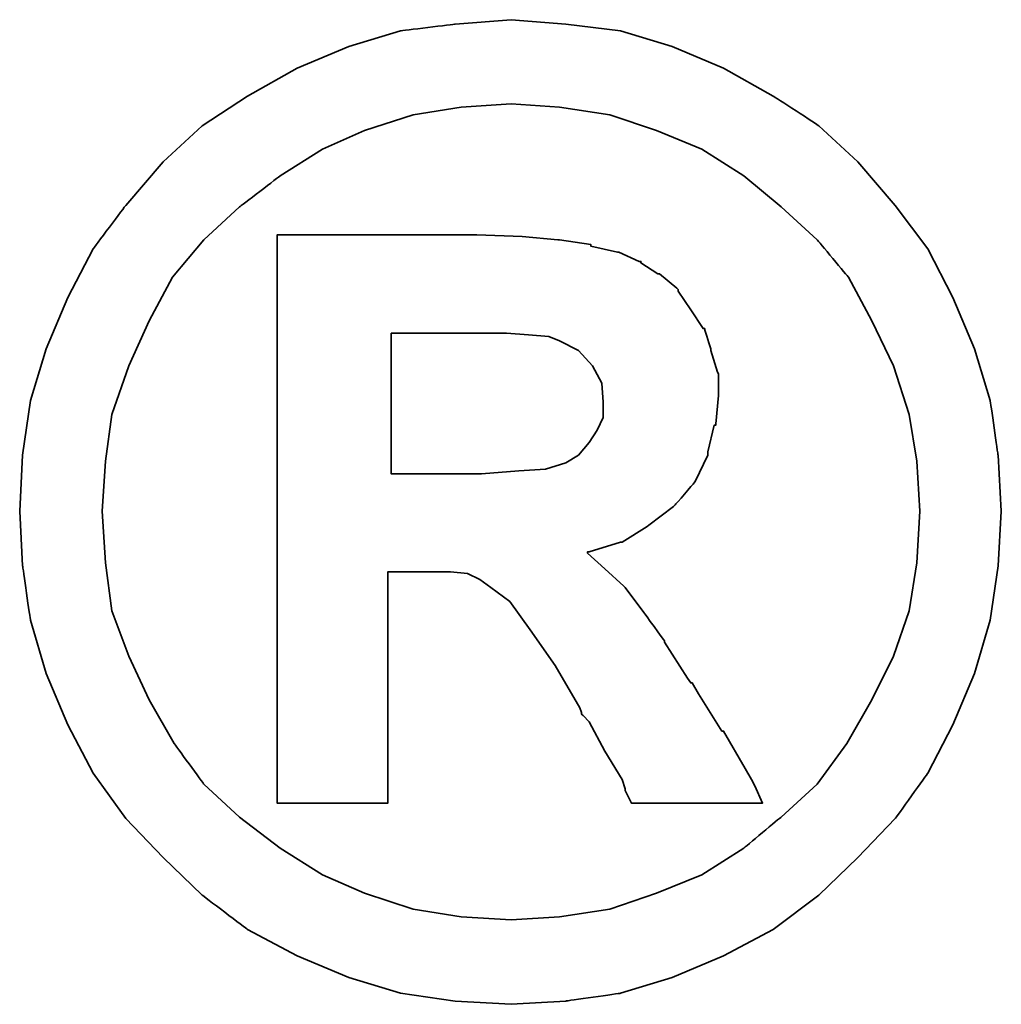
# Model space of a CAD drawing. Header units: millimetres. Extents: x 1396 to 1813, y -216 to -72.
# Tile 49 of 53: x 1735.161 to 1736.144, y -165.581 to -164.594. Entities that reach past the tile are written whole.
import ezdxf

# ---------------------------------------------------------------- set-up
doc = ezdxf.new("R2010")
doc.units = ezdxf.units.MM
doc.layers.add('DIM', color=4, linetype='CONTINUOUS')
doc.layers.add('layer 1', color=7, linetype='CONTINUOUS')

# ---------------------------------------------------------------- blocks, each defined once
blk = doc.blocks.new('TBI MOTION logo(完整正式版)')
at = {"layer": 'layer 1', "color": 22, "lineweight": 35}
for points, knots in [([(81.20634, 4.98624), (81.20634, 4.98624), (81.18649, 5.32862), (81.18649, 5.32862), (81.18649, 5.32862), (81.18649, 5.32862), (81.13886, 5.66206), (81.13886, 5.66206), (81.13886, 5.66206), (81.13886, 5.66206), (81.04359, 5.97764), (81.04359, 5.97764), (81.04359, 5.97764), (81.04359, 5.97764), (80.91061, 6.29124), (80.91061, 6.29124), (80.91061, 6.29124), (80.91061, 6.29124), (80.75778, 6.58697), (80.75778, 6.58697), (80.75778, 6.58697), (80.75778, 6.58697), (80.5593, 6.85294), (80.5593, 6.85294), (80.5593, 6.85294), (80.5593, 6.85294), (80.33105, 7.1189), (80.33105, 7.1189), (80.33105, 7.1189), (80.33105, 7.1189), (80.09287, 7.33921), (80.09287, 7.33921), (80.09287, 7.33921), (80.09287, 7.33921), (79.815, 7.51982), (79.815, 7.51982), (79.815, 7.51982), (79.815, 7.51982), (79.51133, 7.69051), (79.51133, 7.69051), (79.51133, 7.69051), (79.51133, 7.69051), (79.19773, 7.8235), (79.19773, 7.8235), (79.19773, 7.8235), (79.19773, 7.8235), (78.88215, 7.91877), (78.88215, 7.91877), (78.88215, 7.91877), (78.88215, 7.91877), (78.54871, 7.95846), (78.54871, 7.95846), (78.54871, 7.95846), (78.54871, 7.95846), (78.21526, 7.98625), (78.21526, 7.98625), (78.21526, 7.98625), (78.21526, 7.98625), (77.87388, 7.95846), (77.87388, 7.95846), (77.87388, 7.95846), (77.87388, 7.95846), (77.54044, 7.91877), (77.54044, 7.91877), (77.54044, 7.91877), (77.54044, 7.91877), (77.22485, 7.8235), (77.22485, 7.8235), (77.22485, 7.8235), (77.22485, 7.8235), (76.91027, 7.69051), (76.91027, 7.69051), (76.91027, 7.69051), (76.91027, 7.69051), (76.6056, 7.51982), (76.6056, 7.51982), (76.6056, 7.51982), (76.6056, 7.51982), (76.32972, 7.33921), (76.32972, 7.33921), (76.32972, 7.33921), (76.32972, 7.33921), (76.09154, 7.1189), (76.09154, 7.1189), (76.09154, 7.1189), (76.09154, 7.1189), (75.86329, 6.85294), (75.86329, 6.85294), (75.86329, 6.85294), (75.86329, 6.85294), (75.66382, 6.58697), (75.66382, 6.58697), (75.66382, 6.58697), (75.66382, 6.58697), (75.51099, 6.29124), (75.51099, 6.29124), (75.51099, 6.29124), (75.51099, 6.29124), (75.37702, 5.97764), (75.37702, 5.97764), (75.37702, 5.97764), (75.37702, 5.97764), (75.28175, 5.66206), (75.28175, 5.66206), (75.28175, 5.66206), (75.28175, 5.66206), (75.23411, 5.32862), (75.23411, 5.32862), (75.23411, 5.32862), (75.23411, 5.32862), (75.21625, 4.98624), (75.21625, 4.98624), (75.21625, 4.98624), (75.21625, 4.98624), (75.23411, 4.6528), (75.23411, 4.6528), (75.23411, 4.6528), (75.23411, 4.6528), (75.28175, 4.32035), (75.28175, 4.32035), (75.28175, 4.32035), (75.28175, 4.32035), (75.37702, 3.99583), (75.37702, 3.99583), (75.37702, 3.99583), (75.37702, 3.99583), (75.51099, 3.68224), (75.51099, 3.68224), (75.51099, 3.68224), (75.51099, 3.68224), (75.66382, 3.38749), (75.66382, 3.38749), (75.66382, 3.38749), (75.66382, 3.38749), (75.86329, 3.10963), (75.86329, 3.10963), (75.86329, 3.10963), (75.86329, 3.10963), (76.09154, 2.87145), (76.09154, 2.87145), (76.09154, 2.87145), (76.09154, 2.87145), (76.32972, 2.6432), (76.32972, 2.6432), (76.32972, 2.6432), (76.32972, 2.6432), (76.6056, 2.43381), (76.6056, 2.43381), (76.6056, 2.43381), (76.6056, 2.43381), (76.91027, 2.27205), (76.91027, 2.27205), (76.91027, 2.27205), (76.91027, 2.27205), (77.22485, 2.13906), (77.22485, 2.13906), (77.22485, 2.13906), (77.22485, 2.13906), (77.54044, 2.0438), (77.54044, 2.0438), (77.54044, 2.0438), (77.54044, 2.0438), (77.87388, 1.99616), (77.87388, 1.99616), (77.87388, 1.99616), (77.87388, 1.99616), (78.21526, 1.97631), (78.21526, 1.97631), (78.21526, 1.97631), (78.21526, 1.97631), (78.54871, 1.99616), (78.54871, 1.99616), (78.54871, 1.99616), (78.54871, 1.99616), (78.88215, 2.0438), (78.88215, 2.0438), (78.88215, 2.0438), (78.88215, 2.0438), (79.19773, 2.13906), (79.19773, 2.13906), (79.19773, 2.13906), (79.19773, 2.13906), (79.51133, 2.27205), (79.51133, 2.27205), (79.51133, 2.27205), (79.51133, 2.27205), (79.815, 2.43381), (79.815, 2.43381), (79.815, 2.43381), (79.815, 2.43381), (80.09287, 2.6432), (80.09287, 2.6432), (80.09287, 2.6432), (80.09287, 2.6432), (80.33105, 2.87145), (80.33105, 2.87145), (80.33105, 2.87145), (80.33105, 2.87145), (80.5593, 3.10963), (80.5593, 3.10963), (80.5593, 3.10963), (80.5593, 3.10963), (80.75778, 3.38749), (80.75778, 3.38749), (80.75778, 3.38749), (80.75778, 3.38749), (80.91061, 3.68224), (80.91061, 3.68224), (80.91061, 3.68224), (80.91061, 3.68224), (81.04359, 3.99583), (81.04359, 3.99583), (81.04359, 3.99583), (81.04359, 3.99583), (81.13886, 4.32035), (81.13886, 4.32035), (81.13886, 4.32035), (81.13886, 4.32035), (81.18649, 4.6528), (81.18649, 4.6528), (81.18649, 4.6528), (81.18649, 4.6528), (81.20634, 4.98624), (81.20634, 4.98624)], [0, 0, 0, 0, 0.0178571, 0.0178571, 0.0178571, 0.0178572, 0.0357143, 0.0357143, 0.0357143, 0.0357143, 0.0535714, 0.0535714, 0.0535714, 0.0535714, 0.0714286, 0.0714286, 0.0714286, 0.0714286, 0.0892857, 0.0892857, 0.0892857, 0.0892857, 0.1071429, 0.1071429, 0.1071429, 0.1071429, 0.125, 0.125, 0.125, 0.125, 0.1428571, 0.1428571, 0.1428571, 0.1428572, 0.1607143, 0.1607143, 0.1607143, 0.1607143, 0.1785714, 0.1785714, 0.1785714, 0.1785714, 0.1964286, 0.1964286, 0.1964286, 0.1964286, 0.2142857, 0.2142857, 0.2142857, 0.2142857, 0.2321429, 0.2321429, 0.2321429, 0.2321429, 0.25, 0.25, 0.25, 0.25, 0.2678571, 0.2678571, 0.2678571, 0.2678572, 0.2857143, 0.2857143, 0.2857143, 0.2857143, 0.3035714, 0.3035714, 0.3035714, 0.3035714, 0.3214286, 0.3214286, 0.3214286, 0.3214286, 0.3392857, 0.3392857, 0.3392857, 0.3392857, 0.3571429, 0.3571429, 0.3571429, 0.3571429, 0.375, 0.375, 0.375, 0.375, 0.3928571, 0.3928571, 0.3928571, 0.3928572, 0.4107143, 0.4107143, 0.4107143, 0.4107143, 0.4285714, 0.4285714, 0.4285714, 0.4285714, 0.4464286, 0.4464286, 0.4464286, 0.4464286, 0.4642857, 0.4642857, 0.4642857, 0.4642857, 0.4821429, 0.4821429, 0.4821429, 0.4821429, 0.5, 0.5, 0.5, 0.5, 0.5178571, 0.5178571, 0.5178571, 0.5178572, 0.5357143, 0.5357143, 0.5357143, 0.5357143, 0.5535714, 0.5535714, 0.5535714, 0.5535714, 0.5714286, 0.5714286, 0.5714286, 0.5714286, 0.5892857, 0.5892857, 0.5892857, 0.5892857, 0.6071429, 0.6071429, 0.6071429, 0.6071429, 0.625, 0.625, 0.625, 0.625, 0.6428571, 0.6428571, 0.6428571, 0.6428572, 0.6607143, 0.6607143, 0.6607143, 0.6607143, 0.6785714, 0.6785714, 0.6785714, 0.6785714, 0.6964286, 0.6964286, 0.6964286, 0.6964286, 0.7142857, 0.7142857, 0.7142857, 0.7142857, 0.7321429, 0.7321429, 0.7321429, 0.7321429, 0.75, 0.75, 0.75, 0.75, 0.7678571, 0.7678571, 0.7678571, 0.7678572, 0.7857143, 0.7857143, 0.7857143, 0.7857143, 0.8035714, 0.8035714, 0.8035714, 0.8035714, 0.8214286, 0.8214286, 0.8214286, 0.8214286, 0.8392857, 0.8392857, 0.8392857, 0.8392857, 0.8571429, 0.8571429, 0.8571429, 0.8571429, 0.875, 0.875, 0.875, 0.875, 0.8928571, 0.8928571, 0.8928571, 0.8928572, 0.9107143, 0.9107143, 0.9107143, 0.9107143, 0.9285714, 0.9285714, 0.9285714, 0.9285714, 0.9464286, 0.9464286, 0.9464286, 0.9464286, 0.9642857, 0.9642857, 0.9642857, 0.9642857, 0.9821429, 0.9821429, 0.9821429, 0.9821429, 1, 1, 1, 1]), ([(80.71014, 4.98624), (80.71014, 4.98624), (80.69129, 5.29091), (80.69129, 5.29091), (80.69129, 5.29091), (80.69129, 5.29091), (80.64464, 5.57672), (80.64464, 5.57672), (80.64464, 5.57672), (80.64464, 5.57672), (80.54937, 5.87245), (80.54937, 5.87245), (80.54937, 5.87245), (80.54937, 5.87245), (80.41639, 6.14833), (80.41639, 6.14833), (80.41639, 6.14833), (80.41639, 6.14833), (80.27349, 6.41429), (80.27349, 6.41429), (80.27349, 6.41429), (80.27349, 6.41429), (80.08295, 6.64255), (80.08295, 6.64255), (80.08295, 6.64255), (80.08295, 6.64255), (79.86264, 6.84301), (79.86264, 6.84301), (79.86264, 6.84301), (79.86264, 6.84301), (79.63439, 7.03355), (79.63439, 7.03355), (79.63439, 7.03355), (79.63439, 7.03355), (79.37835, 7.1963), (79.37835, 7.1963), (79.37835, 7.1963), (79.37835, 7.1963), (79.10246, 7.30944), (79.10246, 7.30944), (79.10246, 7.30944), (79.10246, 7.30944), (78.81665, 7.40471), (78.81665, 7.40471), (78.81665, 7.40471), (78.81665, 7.40471), (78.511, 7.45234), (78.511, 7.45234), (78.511, 7.45234), (78.511, 7.45234), (78.21526, 7.47219), (78.21526, 7.47219), (78.21526, 7.47219), (78.21526, 7.47219), (77.9106, 7.45234), (77.9106, 7.45234), (77.9106, 7.45234), (77.9106, 7.45234), (77.61685, 7.40471), (77.61685, 7.40471), (77.61685, 7.40471), (77.61685, 7.40471), (77.32012, 7.30944), (77.32012, 7.30944), (77.32012, 7.30944), (77.32012, 7.30944), (77.06309, 7.1963), (77.06309, 7.1963), (77.06309, 7.1963), (77.06309, 7.1963), (76.80606, 7.03355), (76.80606, 7.03355), (76.80606, 7.03355), (76.80606, 7.03355), (76.55797, 6.84301), (76.55797, 6.84301), (76.55797, 6.84301), (76.55797, 6.84301), (76.34063, 6.64255), (76.34063, 6.64255), (76.34063, 6.64255), (76.34063, 6.64255), (76.1491, 6.41429), (76.1491, 6.41429), (76.1491, 6.41429), (76.1491, 6.41429), (76.0062, 6.14833), (76.0062, 6.14833), (76.0062, 6.14833), (76.0062, 6.14833), (75.88314, 5.87245), (75.88314, 5.87245), (75.88314, 5.87245), (75.88314, 5.87245), (75.77794, 5.57672), (75.77794, 5.57672), (75.77794, 5.57672), (75.77794, 5.57672), (75.73924, 5.29091), (75.73924, 5.29091), (75.73924, 5.29091), (75.73924, 5.29091), (75.72039, 4.98624), (75.72039, 4.98624), (75.72039, 4.98624), (75.72039, 4.98624), (75.73924, 4.67165), (75.73924, 4.67165), (75.73924, 4.67165), (75.73924, 4.67165), (75.77794, 4.37791), (75.77794, 4.37791), (75.77794, 4.37791), (75.77794, 4.37791), (75.88314, 4.10102), (75.88314, 4.10102), (75.88314, 4.10102), (75.88314, 4.10102), (76.0062, 3.83407), (76.0062, 3.83407), (76.0062, 3.83407), (76.0062, 3.83407), (76.15902, 3.56811), (76.15902, 3.56811), (76.15902, 3.56811), (76.15902, 3.56811), (76.34063, 3.32001), (76.34063, 3.32001), (76.34063, 3.32001), (76.34063, 3.32001), (76.55797, 3.11955), (76.55797, 3.11955), (76.55797, 3.11955), (76.55797, 3.11955), (76.80606, 2.92901), (76.80606, 2.92901), (76.80606, 2.92901), (76.80606, 2.92901), (77.06309, 2.76725), (77.06309, 2.76725), (77.06309, 2.76725), (77.06309, 2.76725), (77.32012, 2.65412), (77.32012, 2.65412), (77.32012, 2.65412), (77.32012, 2.65412), (77.61685, 2.55786), (77.61685, 2.55786), (77.61685, 2.55786), (77.61685, 2.55786), (77.9106, 2.51022), (77.9106, 2.51022), (77.9106, 2.51022), (77.9106, 2.51022), (78.21526, 2.49137), (78.21526, 2.49137), (78.21526, 2.49137), (78.21526, 2.49137), (78.511, 2.51022), (78.511, 2.51022), (78.511, 2.51022), (78.511, 2.51022), (78.81665, 2.55786), (78.81665, 2.55786), (78.81665, 2.55786), (78.81665, 2.55786), (79.10246, 2.65412), (79.10246, 2.65412), (79.10246, 2.65412), (79.10246, 2.65412), (79.37835, 2.76725), (79.37835, 2.76725), (79.37835, 2.76725), (79.37835, 2.76725), (79.63439, 2.92901), (79.63439, 2.92901), (79.63439, 2.92901), (79.63439, 2.92901), (79.86264, 3.11955), (79.86264, 3.11955), (79.86264, 3.11955), (79.86264, 3.11955), (80.08295, 3.32001), (80.08295, 3.32001), (80.08295, 3.32001), (80.08295, 3.32001), (80.26356, 3.56811), (80.26356, 3.56811), (80.26356, 3.56811), (80.26356, 3.56811), (80.41639, 3.83407), (80.41639, 3.83407), (80.41639, 3.83407), (80.41639, 3.83407), (80.54937, 4.10102), (80.54937, 4.10102), (80.54937, 4.10102), (80.54937, 4.10102), (80.64464, 4.37791), (80.64464, 4.37791), (80.64464, 4.37791), (80.64464, 4.37791), (80.69129, 4.67165), (80.69129, 4.67165), (80.69129, 4.67165), (80.69129, 4.67165), (80.71014, 4.98624), (80.71014, 4.98624)], [0, 0, 0, 0, 0.0192308, 0.0192308, 0.0192308, 0.0192308, 0.0384615, 0.0384615, 0.0384615, 0.0384615, 0.0576923, 0.0576923, 0.0576923, 0.0576923, 0.0769231, 0.0769231, 0.0769231, 0.0769231, 0.0961538, 0.0961538, 0.0961538, 0.0961539, 0.1153846, 0.1153846, 0.1153846, 0.1153846, 0.1346154, 0.1346154, 0.1346154, 0.1346154, 0.1538462, 0.1538462, 0.1538462, 0.1538462, 0.1730769, 0.1730769, 0.1730769, 0.1730769, 0.1923077, 0.1923077, 0.1923077, 0.1923077, 0.2115385, 0.2115385, 0.2115385, 0.2115385, 0.2307692, 0.2307692, 0.2307692, 0.2307692, 0.25, 0.25, 0.25, 0.25, 0.2692308, 0.2692308, 0.2692308, 0.2692308, 0.2884615, 0.2884615, 0.2884615, 0.2884615, 0.3076923, 0.3076923, 0.3076923, 0.3076923, 0.3269231, 0.3269231, 0.3269231, 0.3269231, 0.3461538, 0.3461538, 0.3461538, 0.3461539, 0.3653846, 0.3653846, 0.3653846, 0.3653846, 0.3846154, 0.3846154, 0.3846154, 0.3846154, 0.4038462, 0.4038462, 0.4038462, 0.4038462, 0.4230769, 0.4230769, 0.4230769, 0.4230769, 0.4423077, 0.4423077, 0.4423077, 0.4423077, 0.4615385, 0.4615385, 0.4615385, 0.4615385, 0.4807692, 0.4807692, 0.4807692, 0.4807692, 0.5, 0.5, 0.5, 0.5, 0.5192308, 0.5192308, 0.5192308, 0.5192308, 0.5384615, 0.5384615, 0.5384615, 0.5384615, 0.5576923, 0.5576923, 0.5576923, 0.5576923, 0.5769231, 0.5769231, 0.5769231, 0.5769231, 0.5961538, 0.5961538, 0.5961538, 0.5961539, 0.6153846, 0.6153846, 0.6153846, 0.6153846, 0.6346154, 0.6346154, 0.6346154, 0.6346154, 0.6538462, 0.6538462, 0.6538462, 0.6538462, 0.6730769, 0.6730769, 0.6730769, 0.6730769, 0.6923077, 0.6923077, 0.6923077, 0.6923077, 0.7115385, 0.7115385, 0.7115385, 0.7115385, 0.7307692, 0.7307692, 0.7307692, 0.7307692, 0.75, 0.75, 0.75, 0.75, 0.7692308, 0.7692308, 0.7692308, 0.7692308, 0.7884615, 0.7884615, 0.7884615, 0.7884615, 0.8076923, 0.8076923, 0.8076923, 0.8076923, 0.8269231, 0.8269231, 0.8269231, 0.8269231, 0.8461538, 0.8461538, 0.8461538, 0.8461539, 0.8653846, 0.8653846, 0.8653846, 0.8653846, 0.8846154, 0.8846154, 0.8846154, 0.8846154, 0.9038462, 0.9038462, 0.9038462, 0.9038462, 0.9230769, 0.9230769, 0.9230769, 0.9230769, 0.9423077, 0.9423077, 0.9423077, 0.9423077, 0.9615385, 0.9615385, 0.9615385, 0.9615385, 0.9807692, 0.9807692, 0.9807692, 0.9807692, 1, 1, 1, 1]), ([(76.78721, 3.2823), (76.78721, 3.2823), (76.78721, 3.32001), (76.78721, 3.32001), (76.78721, 3.32001), (76.78721, 3.32001), (76.78721, 3.42422), (76.78721, 3.42422), (76.78721, 3.42422), (76.78721, 3.42422), (76.78721, 3.59689), (76.78721, 3.59689), (76.78721, 3.59689), (76.78721, 3.59689), (76.78721, 3.80529), (76.78721, 3.80529), (76.78721, 3.80529), (76.78721, 3.80529), (76.78721, 4.0524), (76.78721, 4.0524), (76.78721, 4.0524), (76.78721, 4.0524), (76.78721, 4.32035), (76.78721, 4.32035), (76.78721, 4.32035), (76.78721, 4.32035), (76.78721, 4.92868), (76.78721, 4.92868), (76.78721, 4.92868), (76.78721, 4.92868), (76.78721, 5.53801), (76.78721, 5.53801), (76.78721, 5.53801), (76.78721, 5.53801), (76.78721, 5.82482), (76.78721, 5.82482), (76.78721, 5.82482), (76.78721, 5.82482), (76.78721, 6.07291), (76.78721, 6.07291), (76.78721, 6.07291), (76.78721, 6.07291), (76.78721, 6.30017), (76.78721, 6.30017), (76.78721, 6.30017), (76.78721, 6.30017), (76.78721, 6.45399), (76.78721, 6.45399), (76.78721, 6.45399), (76.78721, 6.45399), (76.78721, 6.5572), (76.78721, 6.5572), (76.78721, 6.5572), (76.78721, 6.5572), (76.78721, 6.59689), (76.78721, 6.59689), (76.78721, 6.59689), (76.78721, 6.59689), (76.78721, 6.67232), (76.78721, 6.67232), (76.78721, 6.67232), (76.78721, 6.67232), (76.8537, 6.67232), (76.8537, 6.67232), (76.8537, 6.67232), (76.8537, 6.67232), (76.87355, 6.67232), (76.87355, 6.67232), (76.87355, 6.67232), (76.87355, 6.67232), (76.91027, 6.67232), (76.91027, 6.67232), (76.91027, 6.67232), (76.91027, 6.67232), (77.04424, 6.67232), (77.04424, 6.67232), (77.04424, 6.67232), (77.04424, 6.67232), (77.22485, 6.67232), (77.22485, 6.67232), (77.22485, 6.67232), (77.22485, 6.67232), (77.43524, 6.67232), (77.43524, 6.67232), (77.43524, 6.67232), (77.43524, 6.67232), (77.65357, 6.67232), (77.65357, 6.67232), (77.65357, 6.67232), (77.65357, 6.67232), (77.82625, 6.67232), (77.82625, 6.67232), (77.82625, 6.67232), (77.82625, 6.67232), (77.94037, 6.67232), (77.94037, 6.67232), (77.94037, 6.67232), (77.94037, 6.67232), (77.97709, 6.67232), (77.97709, 6.67232), (77.97709, 6.67232), (77.97709, 6.67232), (77.99694, 6.67232), (77.99694, 6.67232), (77.99694, 6.67232), (77.99694, 6.67232), (78.00686, 6.67232), (78.00686, 6.67232), (78.00686, 6.67232), (78.00686, 6.67232), (78.28275, 6.6624), (78.28275, 6.6624), (78.28275, 6.6624), (78.28275, 6.6624), (78.50107, 6.64255), (78.50107, 6.64255), (78.50107, 6.64255), (78.50107, 6.64255), (78.511, 6.64255), (78.511, 6.64255), (78.511, 6.64255), (78.511, 6.64255), (78.70154, 6.61476), (78.70154, 6.61476), (78.70154, 6.61476), (78.70154, 6.61476), (78.70154, 6.60483), (78.70154, 6.60483), (78.70154, 6.60483), (78.70154, 6.60483), (78.86429, 6.56713), (78.86429, 6.56713), (78.86429, 6.56713), (78.86429, 6.56713), (78.87223, 6.56713), (78.87223, 6.56713), (78.87223, 6.56713), (78.87223, 6.56713), (78.99727, 6.51056), (78.99727, 6.51056), (78.99727, 6.51056), (78.99727, 6.51056), (79.00719, 6.51056), (79.00719, 6.51056), (79.00719, 6.51056), (79.00719, 6.51056), (79.00719, 6.50162), (79.00719, 6.50162), (79.00719, 6.50162), (79.00719, 6.50162), (79.1104, 6.43415), (79.1104, 6.43415), (79.1104, 6.43415), (79.1104, 6.43415), (79.12132, 6.43415), (79.12132, 6.43415), (79.12132, 6.43415), (79.12132, 6.43415), (79.22552, 6.34781), (79.22552, 6.34781), (79.22552, 6.34781), (79.22552, 6.34781), (79.23544, 6.33888), (79.23544, 6.33888), (79.23544, 6.33888), (79.23544, 6.33888), (79.23544, 6.32895), (79.23544, 6.32895), (79.23544, 6.32895), (79.23544, 6.32895), (79.31087, 6.21483), (79.31087, 6.21483), (79.31087, 6.21483), (79.31087, 6.21483), (79.38629, 6.1007), (79.38629, 6.1007), (79.38629, 6.1007), (79.38629, 6.1007), (79.3972, 6.1007), (79.3972, 6.1007), (79.3972, 6.1007), (79.3972, 6.1007), (79.3972, 6.09078), (79.3972, 6.09078), (79.3972, 6.09078), (79.3972, 6.09078), (79.43392, 5.97764), (79.43392, 5.97764), (79.43392, 5.97764), (79.43392, 5.97764), (79.43392, 5.96772), (79.43392, 5.96772), (79.43392, 5.96772), (79.43392, 5.96772), (79.47362, 5.83474), (79.47362, 5.83474), (79.47362, 5.83474), (79.47362, 5.83474), (79.48156, 5.82482), (79.48156, 5.82482), (79.48156, 5.82482), (79.48156, 5.82482), (79.48156, 5.69977), (79.48156, 5.69977), (79.48156, 5.69977), (79.48156, 5.69977), (79.48156, 5.69183), (79.48156, 5.69183), (79.48156, 5.69183), (79.48156, 5.69183), (79.4637, 5.51915), (79.4637, 5.51915), (79.4637, 5.51915), (79.4637, 5.51915), (79.4637, 5.51122), (79.4637, 5.51122), (79.4637, 5.51122), (79.4637, 5.51122), (79.45377, 5.51122), (79.45377, 5.51122), (79.45377, 5.51122), (79.45377, 5.51122), (79.41507, 5.34847), (79.41507, 5.34847), (79.41507, 5.34847), (79.41507, 5.34847), (79.41507, 5.33854), (79.41507, 5.33854), (79.41507, 5.33854), (79.41507, 5.33854), (79.41507, 5.32862), (79.41507, 5.32862), (79.41507, 5.32862), (79.41507, 5.32862), (79.33865, 5.16785), (79.33865, 5.16785), (79.33865, 5.16785), (79.33865, 5.16785), (79.33071, 5.15693), (79.33071, 5.15693), (79.33071, 5.15693), (79.33071, 5.15693), (79.2156, 5.02495), (79.2156, 5.02495), (79.2156, 5.02495), (79.2156, 5.02495), (79.20567, 5.01502), (79.20567, 5.01502), (79.20567, 5.01502), (79.20567, 5.01502), (79.05483, 4.89991), (79.05483, 4.89991), (79.05483, 4.89991), (79.05483, 4.89991), (79.04491, 4.89197), (79.04491, 4.89197), (79.04491, 4.89197), (79.04491, 4.89197), (78.89208, 4.7967), (78.89208, 4.7967), (78.89208, 4.7967), (78.89208, 4.7967), (78.88215, 4.7967), (78.88215, 4.7967), (78.88215, 4.7967), (78.88215, 4.7967), (78.69161, 4.73913), (78.69161, 4.73913), (78.69161, 4.73913), (78.69161, 4.73913), (78.68169, 4.73913), (78.68169, 4.73913), (78.68169, 4.73913), (78.68169, 4.73913), (78.68169, 4.72921), (78.68169, 4.72921), (78.68169, 4.72921), (78.68169, 4.72921), (78.78688, 4.63394), (78.78688, 4.63394), (78.78688, 4.63394), (78.78688, 4.63394), (78.902, 4.52875), (78.902, 4.52875), (78.902, 4.52875), (78.902, 4.52875), (78.91093, 4.52081), (78.91093, 4.52081), (78.91093, 4.52081), (78.91093, 4.52081), (79.02506, 4.36798), (79.02506, 4.36798), (79.02506, 4.36798), (79.02506, 4.36798), (79.1501, 4.1953), (79.1501, 4.1953), (79.1501, 4.1953), (79.1501, 4.1953), (79.1501, 4.18736), (79.1501, 4.18736), (79.1501, 4.18736), (79.1501, 4.18736), (79.29201, 3.96705), (79.29201, 3.96705), (79.29201, 3.96705), (79.29201, 3.96705), (79.31087, 3.93828), (79.31087, 3.93828), (79.31087, 3.93828), (79.31087, 3.93828), (79.32079, 3.93828), (79.32079, 3.93828), (79.32079, 3.93828), (79.32079, 3.93828), (79.3585, 3.87178), (79.3585, 3.87178), (79.3585, 3.87178), (79.3585, 3.87178), (79.50141, 3.64353), (79.50141, 3.64353), (79.50141, 3.64353), (79.50141, 3.64353), (79.51133, 3.64353), (79.51133, 3.64353), (79.51133, 3.64353), (79.51133, 3.64353), (79.64431, 3.41528), (79.64431, 3.41528), (79.64431, 3.41528), (79.64431, 3.41528), (79.68202, 3.3478), (79.68202, 3.3478), (79.68202, 3.3478), (79.68202, 3.3478), (79.70187, 3.31009), (79.70187, 3.31009), (79.70187, 3.31009), (79.70187, 3.31009), (79.7495, 3.2049), (79.7495, 3.2049), (79.7495, 3.2049), (79.7495, 3.2049), (79.64431, 3.2049), (79.64431, 3.2049), (79.64431, 3.2049), (79.64431, 3.2049), (79.62546, 3.2049), (79.62546, 3.2049), (79.62546, 3.2049), (79.62546, 3.2049), (79.53912, 3.2049), (79.53912, 3.2049), (79.53912, 3.2049), (79.53912, 3.2049), (79.31087, 3.2049), (79.31087, 3.2049), (79.31087, 3.2049), (79.31087, 3.2049), (79.08262, 3.2049), (79.08262, 3.2049), (79.08262, 3.2049), (79.08262, 3.2049), (79.00719, 3.2049), (79.00719, 3.2049), (79.00719, 3.2049), (79.00719, 3.2049), (78.98735, 3.2049), (78.98735, 3.2049), (78.98735, 3.2049), (78.98735, 3.2049), (78.94964, 3.2049), (78.94964, 3.2049), (78.94964, 3.2049), (78.94964, 3.2049), (78.92979, 3.24459), (78.92979, 3.24459), (78.92979, 3.24459), (78.92979, 3.24459), (78.91093, 3.2823), (78.91093, 3.2823), (78.91093, 3.2823), (78.91093, 3.2823), (78.91093, 3.29223), (78.91093, 3.29223), (78.91093, 3.29223), (78.91093, 3.29223), (78.89208, 3.3478), (78.89208, 3.3478), (78.89208, 3.3478), (78.89208, 3.3478), (78.78688, 3.52048), (78.78688, 3.52048), (78.78688, 3.52048), (78.78688, 3.52048), (78.69161, 3.7001), (78.69161, 3.7001), (78.69161, 3.7001), (78.69161, 3.7001), (78.6539, 3.7388), (78.6539, 3.7388), (78.6539, 3.7388), (78.6539, 3.7388), (78.64398, 3.74873), (78.64398, 3.74873), (78.64398, 3.74873), (78.64398, 3.74873), (78.64398, 3.75766), (78.64398, 3.75766), (78.64398, 3.75766), (78.64398, 3.75766), (78.63405, 3.78644), (78.63405, 3.78644), (78.63405, 3.78644), (78.63405, 3.78644), (78.48321, 4.04347), (78.48321, 4.04347), (78.48321, 4.04347), (78.48321, 4.04347), (78.33038, 4.2618), (78.33038, 4.2618), (78.33038, 4.2618), (78.33038, 4.2618), (78.20732, 4.43447), (78.20732, 4.43447), (78.20732, 4.43447), (78.20732, 4.43447), (78.09221, 4.52081), (78.09221, 4.52081), (78.09221, 4.52081), (78.09221, 4.52081), (78.02472, 4.56845), (78.02472, 4.56845), (78.02472, 4.56845), (78.02472, 4.56845), (77.9493, 4.60616), (77.9493, 4.60616), (77.9493, 4.60616), (77.9493, 4.60616), (77.8451, 4.61608), (77.8451, 4.61608), (77.8451, 4.61608), (77.8451, 4.61608), (77.71113, 4.61608), (77.71113, 4.61608), (77.71113, 4.61608), (77.71113, 4.61608), (77.69128, 4.61608), (77.69128, 4.61608), (77.69128, 4.61608), (77.69128, 4.61608), (77.67342, 4.61608), (77.67342, 4.61608), (77.67342, 4.61608), (77.67342, 4.61608), (77.5583, 4.61608), (77.5583, 4.61608), (77.5583, 4.61608), (77.5583, 4.61608), (77.46303, 4.61608), (77.46303, 4.61608), (77.46303, 4.61608), (77.46303, 4.61608), (77.46303, 4.54761), (77.46303, 4.54761), (77.46303, 4.54761), (77.46303, 4.54761), (77.46303, 4.47318), (77.46303, 4.47318), (77.46303, 4.47318), (77.46303, 4.47318), (77.46303, 4.24294), (77.46303, 4.24294), (77.46303, 4.24294), (77.46303, 4.24294), (77.46303, 3.99583), (77.46303, 3.99583), (77.46303, 3.99583), (77.46303, 3.99583), (77.46303, 3.72888), (77.46303, 3.72888), (77.46303, 3.72888), (77.46303, 3.72888), (77.46303, 3.51055), (77.46303, 3.51055), (77.46303, 3.51055), (77.46303, 3.51055), (77.46303, 3.42422), (77.46303, 3.42422), (77.46303, 3.42422), (77.46303, 3.42422), (77.46303, 3.35773), (77.46303, 3.35773), (77.46303, 3.35773), (77.46303, 3.35773), (77.46303, 3.30017), (77.46303, 3.30017), (77.46303, 3.30017), (77.46303, 3.30017), (77.46303, 3.2823), (77.46303, 3.2823), (77.46303, 3.2823), (77.46303, 3.2823), (77.46303, 3.2049), (77.46303, 3.2049), (77.46303, 3.2049), (77.46303, 3.2049), (77.39753, 3.2049), (77.39753, 3.2049), (77.39753, 3.2049), (77.39753, 3.2049), (77.37768, 3.2049), (77.37768, 3.2049), (77.37768, 3.2049), (77.37768, 3.2049), (77.32012, 3.2049), (77.32012, 3.2049), (77.32012, 3.2049), (77.32012, 3.2049), (77.12165, 3.2049), (77.12165, 3.2049), (77.12165, 3.2049), (77.12165, 3.2049), (76.94897, 3.2049), (76.94897, 3.2049), (76.94897, 3.2049), (76.94897, 3.2049), (76.8924, 3.2049), (76.8924, 3.2049), (76.8924, 3.2049), (76.8924, 3.2049), (76.8537, 3.2049), (76.8537, 3.2049), (76.8537, 3.2049), (76.8537, 3.2049), (76.78721, 3.2049), (76.78721, 3.2049), (76.78721, 3.2049), (76.78721, 3.2049), (76.78721, 3.2823), (76.78721, 3.2823)], [0, 0, 0, 0, 0.0074074, 0.0074074, 0.0074074, 0.0074074, 0.0148148, 0.0148148, 0.0148148, 0.0148148, 0.0222222, 0.0222222, 0.0222222, 0.0222222, 0.0296296, 0.0296296, 0.0296296, 0.0296296, 0.037037, 0.037037, 0.037037, 0.037037, 0.0444444, 0.0444444, 0.0444444, 0.0444445, 0.0518519, 0.0518519, 0.0518519, 0.0518519, 0.0592593, 0.0592593, 0.0592593, 0.0592593, 0.0666667, 0.0666667, 0.0666667, 0.0666667, 0.0740741, 0.0740741, 0.0740741, 0.0740741, 0.0814815, 0.0814815, 0.0814815, 0.0814815, 0.0888889, 0.0888889, 0.0888889, 0.0888889, 0.0962963, 0.0962963, 0.0962963, 0.0962963, 0.1037037, 0.1037037, 0.1037037, 0.1037037, 0.1111111, 0.1111111, 0.1111111, 0.1111111, 0.1185185, 0.1185185, 0.1185185, 0.1185185, 0.1259259, 0.1259259, 0.1259259, 0.1259259, 0.1333333, 0.1333333, 0.1333333, 0.1333333, 0.1407407, 0.1407407, 0.1407407, 0.1407408, 0.1481481, 0.1481481, 0.1481481, 0.1481482, 0.1555556, 0.1555556, 0.1555556, 0.1555556, 0.162963, 0.162963, 0.162963, 0.162963, 0.1703704, 0.1703704, 0.1703704, 0.1703704, 0.1777778, 0.1777778, 0.1777778, 0.1777778, 0.1851852, 0.1851852, 0.1851852, 0.1851852, 0.1925926, 0.1925926, 0.1925926, 0.1925926, 0.2, 0.2, 0.2, 0.2, 0.2074074, 0.2074074, 0.2074074, 0.2074074, 0.2148148, 0.2148148, 0.2148148, 0.2148148, 0.2222222, 0.2222222, 0.2222222, 0.2222222, 0.2296296, 0.2296296, 0.2296296, 0.2296296, 0.237037, 0.237037, 0.237037, 0.237037, 0.2444444, 0.2444444, 0.2444444, 0.2444445, 0.2518519, 0.2518519, 0.2518519, 0.2518519, 0.2592593, 0.2592593, 0.2592593, 0.2592593, 0.2666667, 0.2666667, 0.2666667, 0.2666667, 0.2740741, 0.2740741, 0.2740741, 0.2740741, 0.2814815, 0.2814815, 0.2814815, 0.2814815, 0.2888889, 0.2888889, 0.2888889, 0.2888889, 0.2962963, 0.2962963, 0.2962963, 0.2962963, 0.3037037, 0.3037037, 0.3037037, 0.3037037, 0.3111111, 0.3111111, 0.3111111, 0.3111111, 0.3185185, 0.3185185, 0.3185185, 0.3185185, 0.3259259, 0.3259259, 0.3259259, 0.3259259, 0.3333333, 0.3333333, 0.3333333, 0.3333333, 0.3407407, 0.3407407, 0.3407407, 0.3407408, 0.3481481, 0.3481481, 0.3481481, 0.3481482, 0.3555556, 0.3555556, 0.3555556, 0.3555556, 0.362963, 0.362963, 0.362963, 0.362963, 0.3703704, 0.3703704, 0.3703704, 0.3703704, 0.3777778, 0.3777778, 0.3777778, 0.3777778, 0.3851852, 0.3851852, 0.3851852, 0.3851852, 0.3925926, 0.3925926, 0.3925926, 0.3925926, 0.4, 0.4, 0.4, 0.4, 0.4074074, 0.4074074, 0.4074074, 0.4074074, 0.4148148, 0.4148148, 0.4148148, 0.4148148, 0.4222222, 0.4222222, 0.4222222, 0.4222222, 0.4296296, 0.4296296, 0.4296296, 0.4296296, 0.437037, 0.437037, 0.437037, 0.437037, 0.4444444, 0.4444444, 0.4444444, 0.4444445, 0.4518519, 0.4518519, 0.4518519, 0.4518519, 0.4592593, 0.4592593, 0.4592593, 0.4592593, 0.4666667, 0.4666667, 0.4666667, 0.4666667, 0.4740741, 0.4740741, 0.4740741, 0.4740741, 0.4814815, 0.4814815, 0.4814815, 0.4814815, 0.4888889, 0.4888889, 0.4888889, 0.4888889, 0.4962963, 0.4962963, 0.4962963, 0.4962963, 0.5037037, 0.5037037, 0.5037037, 0.5037037, 0.5111111, 0.5111111, 0.5111111, 0.5111111, 0.5185185, 0.5185185, 0.5185185, 0.5185185, 0.5259259, 0.5259259, 0.5259259, 0.5259259, 0.5333333, 0.5333333, 0.5333333, 0.5333333, 0.5407407, 0.5407407, 0.5407407, 0.5407408, 0.5481481, 0.5481481, 0.5481481, 0.5481482, 0.5555556, 0.5555556, 0.5555556, 0.5555556, 0.562963, 0.562963, 0.562963, 0.562963, 0.5703704, 0.5703704, 0.5703704, 0.5703704, 0.5777778, 0.5777778, 0.5777778, 0.5777778, 0.5851852, 0.5851852, 0.5851852, 0.5851852, 0.5925926, 0.5925926, 0.5925926, 0.5925926, 0.6, 0.6, 0.6, 0.6, 0.6074074, 0.6074074, 0.6074074, 0.6074074, 0.6148148, 0.6148148, 0.6148148, 0.6148148, 0.6222222, 0.6222222, 0.6222222, 0.6222222, 0.6296296, 0.6296296, 0.6296296, 0.6296296, 0.637037, 0.637037, 0.637037, 0.637037, 0.6444444, 0.6444444, 0.6444444, 0.6444445, 0.6518519, 0.6518519, 0.6518519, 0.6518519, 0.6592593, 0.6592593, 0.6592593, 0.6592593, 0.6666667, 0.6666667, 0.6666667, 0.6666667, 0.6740741, 0.6740741, 0.6740741, 0.6740741, 0.6814815, 0.6814815, 0.6814815, 0.6814815, 0.6888889, 0.6888889, 0.6888889, 0.6888889, 0.6962963, 0.6962963, 0.6962963, 0.6962963, 0.7037037, 0.7037037, 0.7037037, 0.7037037, 0.7111111, 0.7111111, 0.7111111, 0.7111111, 0.7185185, 0.7185185, 0.7185185, 0.7185185, 0.7259259, 0.7259259, 0.7259259, 0.7259259, 0.7333333, 0.7333333, 0.7333333, 0.7333333, 0.7407407, 0.7407407, 0.7407407, 0.7407408, 0.7481481, 0.7481481, 0.7481481, 0.7481482, 0.7555556, 0.7555556, 0.7555556, 0.7555556, 0.762963, 0.762963, 0.762963, 0.762963, 0.7703704, 0.7703704, 0.7703704, 0.7703704, 0.7777778, 0.7777778, 0.7777778, 0.7777778, 0.7851852, 0.7851852, 0.7851852, 0.7851852, 0.7925926, 0.7925926, 0.7925926, 0.7925926, 0.8, 0.8, 0.8, 0.8, 0.8074074, 0.8074074, 0.8074074, 0.8074074, 0.8148148, 0.8148148, 0.8148148, 0.8148148, 0.8222222, 0.8222222, 0.8222222, 0.8222222, 0.8296296, 0.8296296, 0.8296296, 0.8296296, 0.837037, 0.837037, 0.837037, 0.837037, 0.8444444, 0.8444444, 0.8444444, 0.8444445, 0.8518519, 0.8518519, 0.8518519, 0.8518519, 0.8592593, 0.8592593, 0.8592593, 0.8592593, 0.8666667, 0.8666667, 0.8666667, 0.8666667, 0.8740741, 0.8740741, 0.8740741, 0.8740741, 0.8814815, 0.8814815, 0.8814815, 0.8814815, 0.8888889, 0.8888889, 0.8888889, 0.8888889, 0.8962963, 0.8962963, 0.8962963, 0.8962963, 0.9037037, 0.9037037, 0.9037037, 0.9037037, 0.9111111, 0.9111111, 0.9111111, 0.9111111, 0.9185185, 0.9185185, 0.9185185, 0.9185185, 0.9259259, 0.9259259, 0.9259259, 0.9259259, 0.9333333, 0.9333333, 0.9333333, 0.9333333, 0.9407407, 0.9407407, 0.9407407, 0.9407408, 0.9481481, 0.9481481, 0.9481481, 0.9481482, 0.9555556, 0.9555556, 0.9555556, 0.9555556, 0.962963, 0.962963, 0.962963, 0.962963, 0.9703704, 0.9703704, 0.9703704, 0.9703704, 0.9777778, 0.9777778, 0.9777778, 0.9777778, 0.9851852, 0.9851852, 0.9851852, 0.9851852, 0.9925926, 0.9925926, 0.9925926, 0.9925926, 1, 1, 1, 1]), ([(77.48288, 6.07291), (77.48288, 6.07291), (77.48288, 5.99551), (77.48288, 5.99551), (77.48288, 5.99551), (77.48288, 5.99551), (77.48288, 5.82482), (77.48288, 5.82482), (77.48288, 5.82482), (77.48288, 5.82482), (77.48288, 5.63328), (77.48288, 5.63328), (77.48288, 5.63328), (77.48288, 5.63328), (77.48288, 5.46358), (77.48288, 5.46358), (77.48288, 5.46358), (77.48288, 5.46358), (77.48288, 5.29091), (77.48288, 5.29091), (77.48288, 5.29091), (77.48288, 5.29091), (77.48288, 5.21449), (77.48288, 5.21449), (77.48288, 5.21449), (77.48288, 5.21449), (77.50074, 5.21449), (77.50074, 5.21449), (77.50074, 5.21449), (77.50074, 5.21449), (77.71113, 5.21449), (77.71113, 5.21449), (77.71113, 5.21449), (77.71113, 5.21449), (77.94037, 5.21449), (77.94037, 5.21449), (77.94037, 5.21449), (77.94037, 5.21449), (78.01579, 5.21449), (78.01579, 5.21449), (78.01579, 5.21449), (78.01579, 5.21449), (78.03465, 5.21449), (78.03465, 5.21449), (78.03465, 5.21449), (78.03465, 5.21449), (78.2629, 5.23335), (78.2629, 5.23335), (78.2629, 5.23335), (78.2629, 5.23335), (78.42565, 5.24327), (78.42565, 5.24327), (78.42565, 5.24327), (78.42565, 5.24327), (78.54871, 5.28098), (78.54871, 5.28098), (78.54871, 5.28098), (78.54871, 5.28098), (78.62611, 5.32862), (78.62611, 5.32862), (78.62611, 5.32862), (78.62611, 5.32862), (78.69161, 5.40503), (78.69161, 5.40503), (78.69161, 5.40503), (78.69161, 5.40503), (78.73925, 5.48145), (78.73925, 5.48145), (78.73925, 5.48145), (78.73925, 5.48145), (78.77696, 5.55885), (78.77696, 5.55885), (78.77696, 5.55885), (78.77696, 5.55885), (78.77696, 5.65214), (78.77696, 5.65214), (78.77696, 5.65214), (78.77696, 5.65214), (78.76902, 5.76726), (78.76902, 5.76726), (78.76902, 5.76726), (78.76902, 5.76726), (78.71146, 5.87245), (78.71146, 5.87245), (78.71146, 5.87245), (78.71146, 5.87245), (78.62611, 5.96772), (78.62611, 5.96772), (78.62611, 5.96772), (78.62611, 5.96772), (78.511, 6.02528), (78.511, 6.02528), (78.511, 6.02528), (78.511, 6.02528), (78.44451, 6.05306), (78.44451, 6.05306), (78.44451, 6.05306), (78.44451, 6.05306), (78.32046, 6.06299), (78.32046, 6.06299), (78.32046, 6.06299), (78.32046, 6.06299), (78.18748, 6.07291), (78.18748, 6.07291), (78.18748, 6.07291), (78.18748, 6.07291), (77.99694, 6.07291), (77.99694, 6.07291), (77.99694, 6.07291), (77.99694, 6.07291), (77.97709, 6.07291), (77.97709, 6.07291), (77.97709, 6.07291), (77.97709, 6.07291), (77.90167, 6.07291), (77.90167, 6.07291), (77.90167, 6.07291), (77.90167, 6.07291), (77.69128, 6.07291), (77.69128, 6.07291), (77.69128, 6.07291), (77.69128, 6.07291), (77.50074, 6.07291), (77.50074, 6.07291), (77.50074, 6.07291), (77.50074, 6.07291), (77.48288, 6.07291), (77.48288, 6.07291)], [0, 0, 0, 0, 0.03125, 0.03125, 0.03125, 0.03125, 0.0625, 0.0625, 0.0625, 0.0625, 0.09375, 0.09375, 0.09375, 0.09375, 0.125, 0.125, 0.125, 0.125, 0.15625, 0.15625, 0.15625, 0.15625, 0.1875, 0.1875, 0.1875, 0.1875, 0.21875, 0.21875, 0.21875, 0.21875, 0.25, 0.25, 0.25, 0.25, 0.28125, 0.28125, 0.28125, 0.28125, 0.3125, 0.3125, 0.3125, 0.3125, 0.34375, 0.34375, 0.34375, 0.34375, 0.375, 0.375, 0.375, 0.375, 0.40625, 0.40625, 0.40625, 0.40625, 0.4375, 0.4375, 0.4375, 0.4375, 0.46875, 0.46875, 0.46875, 0.46875, 0.5, 0.5, 0.5, 0.5, 0.53125, 0.53125, 0.53125, 0.53125, 0.5625, 0.5625, 0.5625, 0.5625, 0.59375, 0.59375, 0.59375, 0.59375, 0.625, 0.625, 0.625, 0.625, 0.65625, 0.65625, 0.65625, 0.65625, 0.6875, 0.6875, 0.6875, 0.6875, 0.71875, 0.71875, 0.71875, 0.71875, 0.75, 0.75, 0.75, 0.75, 0.78125, 0.78125, 0.78125, 0.78125, 0.8125, 0.8125, 0.8125, 0.8125, 0.84375, 0.84375, 0.84375, 0.84375, 0.875, 0.875, 0.875, 0.875, 0.90625, 0.90625, 0.90625, 0.90625, 0.9375, 0.9375, 0.9375, 0.9375, 0.96875, 0.96875, 0.96875, 0.96875, 1, 1, 1, 1])]:
    blk.add_open_spline(points, degree=3, knots=knots, dxfattribs=at)

msp = doc.modelspace()

# ---------------------------------------------------------------- block references
at = {"layer": 'DIM', "color": 7, "xscale": 0.1641908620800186, "yscale": 0.1641908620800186, "zscale": 0.1641908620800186}
msp.add_blockref('TBI MOTION logo(完整正式版)', (1722.81072, -165.90546), dxfattribs=at)

doc.saveas('drawing.dxf')
